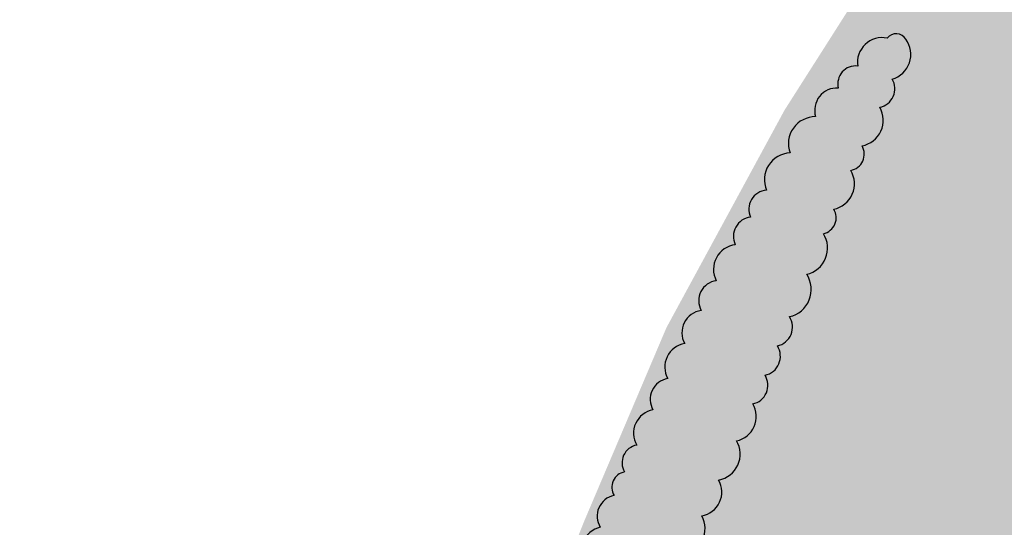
# Model space of a CAD drawing. Header units: metres. Extents: x 89795 to 94000, y 463250 to 466585.
# Tile 186 of 243: x 90813 to 91124, y 464694 to 464855. Entities that reach past the tile are written whole.
import ezdxf

# ---------------------------------------------------------------- set-up
doc = ezdxf.new("R2010")
doc.units = ezdxf.units.M
doc.layers.add('96.0_forest', color=71, linetype='Continuous')
doc.layers.add('96.0_groen noord H', color=7, linetype='Continuous', true_color=0xb6b449)

msp = doc.modelspace()

# ---------------------------------------------------------------- hatches: boundary and pattern name
at = {"layer": '96.0_groen noord H'}
msp.add_hatch(color=256, dxfattribs=at).paths.add_polyline_path([(90813, 464271.77), (90836.17, 464325.37), (90841.56, 464394.97), (90828.71, 464467.06), (90820.42, 464506), (90833.68, 464559.66), (90878.87, 464645.84), (90898.76, 464657.44), (90919.49, 464652.88), (90948.92, 464641.28), (90948.92, 464652.88), (90966.33, 464653.29), (90978.77, 464664.06), (90991.2, 464695.55), (91017.35, 464757.12), (91054.66, 464825.89), (91100.26, 464897.56), (91129.69, 464957.22), (91167.88, 465061.48), (91197.73, 465179.55), (91281.67, 465535.04), (91308.19, 465529.74), (91223.98, 465164.63), (91191.48, 465027.21), (91177.55, 464949.01), (91169.6, 464886.73), (91166.28, 464845.64), (91169.6, 464802.57), (91176.9, 464755.2), (91186.85, 464716.1), (91188.18, 464682.97), (91174.25, 464637.91), (91168.29, 464608.09), (91168.29, 464594.84), (91176.24, 464586.22), (91133.15, 464571.65), (91089.39, 464575.62), (91113.92, 464561.04), (91128.5, 464554.42), (91108.61, 464525.26), (91078.01, 464490.53), (91019.66, 464458.06), (90979.22, 464435.53), (90938.77, 464395.11), (90897, 464333.49), (90829.28, 464236.29)])

# ---------------------------------------------------------------- linework, layer by layer
at = {"layer": '96.0_forest'}
msp.add_lwpolyline([(91022.48, 464685.38, 0.520567), (91028.52, 464697.63, 0.520567), (91033.85, 464708.96, 0.520567), (91039.49, 464721.36, 0.520567), (91044.63, 464733.02, 0.520567), (91048.51, 464742.07, 0.520567), (91052.42, 464751.35, 0.520567), (91056.23, 464760.61, 0.520567), (91061.68, 464774.02, 0.520567), (91066.94, 464786.85, 0.520567), (91070.21, 464794.61, 0.520567), (91075.58, 464806.83, 0.520567), (91079.15, 464814.63, 0.520567), (91084.74, 464826.81, 0.520567), (91088.68, 464835.73, 0.520567), (91093.03, 464848.32, 0.520567), (91087.08, 464848.68, 0.520567), (91077.79, 464839.86, 0.520567), (91071.67, 464832.9, 0.520567), (91064.49, 464823.85, 0.520567), (91056.4, 464812.38, 0.520567), (91048.96, 464800.6, 0.520567), (91043.94, 464792.04, 0.520567), (91039.12, 464783.37, 0.520567), (91033.09, 464771.98, 0.520567), (91028.31, 464762.58, 0.520567), (91023.12, 464752.08, 0.520567), (91017.78, 464741.03, 0.520567), (91013.11, 464731.13, 0.520567), (91007.96, 464720, 0.520567), (91004.12, 464711.54, 0.520567), (91000.8, 464704.09, 0.520567), (90996.45, 464694.03, 0.520567), (90991.65, 464682.34, 0.520567)], format="xyb", dxfattribs=at)

doc.saveas('drawing.dxf')
